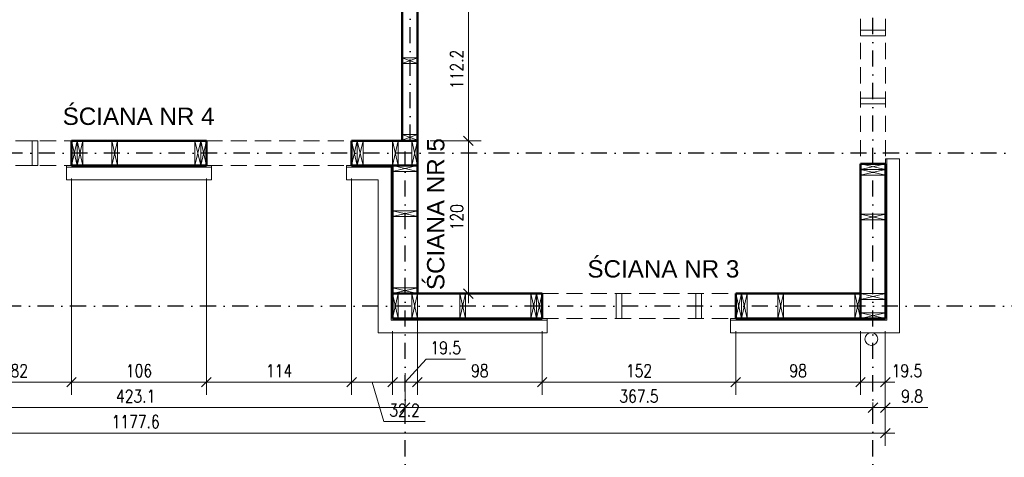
# Model space of a CAD drawing. Header units: inches. Extents: x 58893 to 70341, y -37691 to -31625.
# Tile 9 of 34: x 60986 to 61759, y -34759 to -34415. Entities that reach past the tile are written whole.
import ezdxf

# ---------------------------------------------------------------- set-up
doc = ezdxf.new("R2010")
doc.units = ezdxf.units.IN
doc.header["$MEASUREMENT"] = 0
doc.linetypes.add('DASHDOT', pattern=[25.4, 12.7, -6.35, 0, -6.35])
doc.linetypes.add('DASHED', pattern=[19.05, 12.7, -6.35])
for name, color, linetype, lineweight in [('Drewno', 2, 'Continuous', 20), ('Obrys', 4, 'Continuous', 20), ('Opisy', 4, 'Continuous', 20), ('Osie', 6, 'DASHDOT', 15), ('p--ściana szkielet', 3, 'Continuous', 0), ('WYMIARY', 6, 'Continuous', 15), ('Ściany nośne', 5, 'Continuous', 50), ('Ściany ocieplenie', 9, 'Continuous', 9)]:
    doc.layers.add(name, color=color, linetype=linetype, lineweight=lineweight)
doc.styles.add('1. Simplex', font='simplex.shx', dxfattribs={"width": 0.8})
doc.styles.add('Arial', font='arial.ttf')
doc.dimstyles.new('1_50', dxfattribs={"dimscale": 50, "dimtxt": 0.2, "dimasz": 0.15, "dimexe": 0.2, "dimexo": 0.2, "dimgap": 0.08, "dimtad": 1, "dimdec": 1, "dimzin": 9, "dimdsep": 46, "dimtxsty": '1. Simplex', "dimblk": 'OBLIQUE', "dimcen": 0.15, "dimdle": 0.15, "dimclrd": 256, "dimclre": 256, "dimclrt": 4, "dimadec": 1, "dimazin": 0, "dimtfac": 1, "dimtdec": 0, "dimtmove": 1, "dimatfit": 3, "dimfxl": 1, "dimlwd": -1, "dimlwe": -1, "dimarcsym": 0})

# ---------------------------------------------------------------- blocks, each defined once
blk = doc.blocks.new('_Oblique')
at = {"color": 0, "linetype": 'ByBlock', "lineweight": -2}
blk.add_line((-0.5, -0.5), (0.5, 0.5), dxfattribs=at)
blk = doc.blocks.new('*D79')
at = {"layer": 'Defpoints', "color": 0, "transparency": 16777216}
for p in [(61646.46, -34650.01), (61665.96, -34650.01), (61646.46, -34700.01)]:
    blk.add_point(p, dxfattribs=at)
at = {"layer": 'WYMIARY', "transparency": 16777216}
for p, q in [((61646.46, -34660.01), (61646.46, -34710.01)), ((61665.96, -34660.01), (61665.96, -34710.01)), ((61673.46, -34700.01), (61638.96, -34700.01))]:
    blk.add_line(p, q, dxfattribs=at)
at = {"layer": 'WYMIARY', "transparency": 16777216, "xscale": 7.5, "yscale": 7.5, "zscale": 7.5, "rotation": 180}
blk.add_blockref('_Oblique', (61646.46, -34700.01), dxfattribs=at)
at = {"layer": 'WYMIARY', "transparency": 16777216, "xscale": 7.5, "yscale": 7.5, "zscale": 7.5}
blk.add_blockref('_Oblique', (61665.96, -34700.01), dxfattribs=at)
at = {"layer": 'WYMIARY', "color": 4, "transparency": 16777216, "insert": (61682.96, -34691.01), "char_height": 10, "attachment_point": 5, "style": '1. Simplex'}
blk.add_mtext('19.5', dxfattribs=at)
blk = doc.blocks.new('*D82')
at = {"layer": 'Defpoints', "color": 0, "transparency": 16777216}
for p in [(60865.61, -34682.97), (61288.71, -34682.97), (61288.71, -34720.01)]:
    blk.add_point(p, dxfattribs=at)
at = {"layer": 'WYMIARY', "transparency": 16777216}
for p, q in [((60865.61, -34692.97), (60865.61, -34730.01)), ((61288.71, -34692.97), (61288.71, -34730.01)), ((60858.11, -34720.01), (61296.21, -34720.01))]:
    blk.add_line(p, q, dxfattribs=at)
at = {"layer": 'WYMIARY', "transparency": 16777216, "xscale": 7.5, "yscale": 7.5, "zscale": 7.5, "rotation": 180}
blk.add_blockref('_Oblique', (60865.61, -34720.01), dxfattribs=at)
at = {"layer": 'WYMIARY', "transparency": 16777216, "xscale": 7.5, "yscale": 7.5, "zscale": 7.5}
blk.add_blockref('_Oblique', (61288.71, -34720.01), dxfattribs=at)
at = {"layer": 'WYMIARY', "color": 4, "transparency": 16777216, "insert": (61077.16, -34711.01), "char_height": 10, "attachment_point": 5, "style": '1. Simplex'}
blk.add_mtext('423.1', dxfattribs=at)
blk = doc.blocks.new('*D83')
at = {"layer": 'Defpoints', "color": 0, "transparency": 16777216}
for p in [(61288.71, -34706.97), (61656.21, -34710.01), (61656.21, -34720.01)]:
    blk.add_point(p, dxfattribs=at)
at = {"layer": 'WYMIARY', "transparency": 16777216}
for p, q in [((61281.21, -34720.01), (61663.71, -34720.01)), ((61288.71, -34716.97), (61288.71, -34730.01)), ((61656.21, -34720.01), (61656.21, -34730.01))]:
    blk.add_line(p, q, dxfattribs=at)
at = {"layer": 'WYMIARY', "transparency": 16777216, "xscale": 7.5, "yscale": 7.5, "zscale": 7.5, "rotation": 180}
blk.add_blockref('_Oblique', (61288.71, -34720.01), dxfattribs=at)
at = {"layer": 'WYMIARY', "transparency": 16777216, "xscale": 7.5, "yscale": 7.5, "zscale": 7.5}
blk.add_blockref('_Oblique', (61656.21, -34720.01), dxfattribs=at)
at = {"layer": 'WYMIARY', "color": 4, "transparency": 16777216, "insert": (61472.46, -34711.01), "char_height": 10, "attachment_point": 5, "style": '1. Simplex'}
blk.add_mtext('367.5', dxfattribs=at)
blk = doc.blocks.new('*D84')
at = {"layer": 'Defpoints', "color": 0, "transparency": 16777216}
for p in [(61665.96, -34650.01), (61656.21, -34705.97), (61665.96, -34720.01)]:
    blk.add_point(p, dxfattribs=at)
at = {"layer": 'WYMIARY', "transparency": 16777216}
for p, q in [((61665.96, -34660.01), (61665.96, -34730.01)), ((61648.71, -34720.01), (61673.46, -34720.01)), ((61656.21, -34715.97), (61656.21, -34730.01)), ((61665.96, -34720.01), (61699.34, -34720.01))]:
    blk.add_line(p, q, dxfattribs=at)
at = {"layer": 'WYMIARY', "transparency": 16777216, "xscale": 7.5, "yscale": 7.5, "zscale": 7.5, "rotation": 180}
blk.add_blockref('_Oblique', (61656.21, -34720.01), dxfattribs=at)
at = {"layer": 'WYMIARY', "transparency": 16777216, "xscale": 7.5, "yscale": 7.5, "zscale": 7.5}
blk.add_blockref('_Oblique', (61665.96, -34720.01), dxfattribs=at)
at = {"layer": 'WYMIARY', "color": 4, "transparency": 16777216, "insert": (61686.96, -34711.01), "char_height": 10, "attachment_point": 5, "style": '1. Simplex'}
blk.add_mtext('9.8', dxfattribs=at)
blk = doc.blocks.new('*D85')
at = {"layer": 'Defpoints', "color": 0, "transparency": 16777216}
for p in [(60488.36, -34650.01), (61665.96, -34650.01), (60488.36, -34740.01)]:
    blk.add_point(p, dxfattribs=at)
at = {"layer": 'WYMIARY', "transparency": 16777216}
for p, q in [((60488.36, -34660.01), (60488.36, -34750.01)), ((61665.96, -34660.01), (61665.96, -34750.01)), ((61673.46, -34740.01), (60480.86, -34740.01))]:
    blk.add_line(p, q, dxfattribs=at)
at = {"layer": 'WYMIARY', "transparency": 16777216, "xscale": 7.5, "yscale": 7.5, "zscale": 7.5, "rotation": 180}
blk.add_blockref('_Oblique', (60488.36, -34740.01), dxfattribs=at)
at = {"layer": 'WYMIARY', "transparency": 16777216, "xscale": 7.5, "yscale": 7.5, "zscale": 7.5}
blk.add_blockref('_Oblique', (61665.96, -34740.01), dxfattribs=at)
at = {"layer": 'WYMIARY', "color": 4, "transparency": 16777216, "insert": (61077.16, -34731.01), "char_height": 10, "attachment_point": 5, "style": '1. Simplex'}
blk.add_mtext('1177.6', dxfattribs=at)
blk = doc.blocks.new('*D86')
at = {"layer": 'Defpoints', "color": 0, "transparency": 16777216}
for p in [(61548.47, -34650.01), (61646.46, -34650.01), (61548.47, -34700.01)]:
    blk.add_point(p, dxfattribs=at)
at = {"layer": 'WYMIARY', "transparency": 16777216}
for p, q in [((61548.47, -34660.01), (61548.47, -34710.01)), ((61646.46, -34660.01), (61646.46, -34710.01)), ((61653.96, -34700.01), (61540.97, -34700.01))]:
    blk.add_line(p, q, dxfattribs=at)
at = {"layer": 'WYMIARY', "transparency": 16777216, "xscale": 7.5, "yscale": 7.5, "zscale": 7.5, "rotation": 180}
blk.add_blockref('_Oblique', (61548.47, -34700.01), dxfattribs=at)
at = {"layer": 'WYMIARY', "transparency": 16777216, "xscale": 7.5, "yscale": 7.5, "zscale": 7.5}
blk.add_blockref('_Oblique', (61646.46, -34700.01), dxfattribs=at)
at = {"layer": 'WYMIARY', "color": 4, "transparency": 16777216, "insert": (61597.47, -34691.01), "char_height": 10, "attachment_point": 5, "style": '1. Simplex'}
blk.add_mtext('98', dxfattribs=at)
blk = doc.blocks.new('*D87')
at = {"layer": 'Defpoints', "color": 0, "transparency": 16777216}
for p in [(61396.47, -34650.01), (61548.47, -34650.01), (61396.47, -34700.01)]:
    blk.add_point(p, dxfattribs=at)
at = {"layer": 'WYMIARY', "transparency": 16777216}
for p, q in [((61396.47, -34660.01), (61396.47, -34710.01)), ((61548.47, -34660.01), (61548.47, -34710.01)), ((61555.97, -34700.01), (61388.97, -34700.01))]:
    blk.add_line(p, q, dxfattribs=at)
at = {"layer": 'WYMIARY', "transparency": 16777216, "xscale": 7.5, "yscale": 7.5, "zscale": 7.5, "rotation": 180}
blk.add_blockref('_Oblique', (61396.47, -34700.01), dxfattribs=at)
at = {"layer": 'WYMIARY', "transparency": 16777216, "xscale": 7.5, "yscale": 7.5, "zscale": 7.5}
blk.add_blockref('_Oblique', (61548.47, -34700.01), dxfattribs=at)
at = {"layer": 'WYMIARY', "color": 4, "transparency": 16777216, "insert": (61472.47, -34691.01), "char_height": 10, "attachment_point": 5, "style": '1. Simplex'}
blk.add_mtext('152', dxfattribs=at)
blk = doc.blocks.new('*D88')
at = {"layer": 'Defpoints', "color": 0, "transparency": 16777216}
for p in [(61298.46, -34630.51), (61396.47, -34650.01), (61298.46, -34700.01)]:
    blk.add_point(p, dxfattribs=at)
at = {"layer": 'WYMIARY', "transparency": 16777216}
for p, q in [((61298.46, -34640.51), (61298.46, -34710.01)), ((61396.47, -34660.01), (61396.47, -34710.01)), ((61403.97, -34700.01), (61290.96, -34700.01))]:
    blk.add_line(p, q, dxfattribs=at)
at = {"layer": 'WYMIARY', "transparency": 16777216, "xscale": 7.5, "yscale": 7.5, "zscale": 7.5, "rotation": 180}
blk.add_blockref('_Oblique', (61298.46, -34700.01), dxfattribs=at)
at = {"layer": 'WYMIARY', "transparency": 16777216, "xscale": 7.5, "yscale": 7.5, "zscale": 7.5}
blk.add_blockref('_Oblique', (61396.47, -34700.01), dxfattribs=at)
at = {"layer": 'WYMIARY', "color": 4, "transparency": 16777216, "insert": (61347.47, -34691.01), "char_height": 10, "attachment_point": 5, "style": '1. Simplex'}
blk.add_mtext('98', dxfattribs=at)
blk = doc.blocks.new('*D89')
at = {"layer": 'Defpoints', "color": 0, "transparency": 16777216}
for p in [(61298.46, -34630.51), (61278.96, -34650.01), (61278.96, -34700.01)]:
    blk.add_point(p, dxfattribs=at)
at = {"layer": 'WYMIARY', "transparency": 16777216}
for p, q in [((61298.46, -34640.51), (61298.46, -34710.01)), ((61278.96, -34660.01), (61278.96, -34710.01)), ((61305.31, -34682.01), (61288.71, -34700.01)), ((61336.17, -34682.01), (61305.31, -34682.01)), ((61305.96, -34700.01), (61271.46, -34700.01))]:
    blk.add_line(p, q, dxfattribs=at)
at = {"layer": 'WYMIARY', "transparency": 16777216, "xscale": 7.5, "yscale": 7.5, "zscale": 7.5, "rotation": 180}
blk.add_blockref('_Oblique', (61278.96, -34700.01), dxfattribs=at)
at = {"layer": 'WYMIARY', "transparency": 16777216, "xscale": 7.5, "yscale": 7.5, "zscale": 7.5}
blk.add_blockref('_Oblique', (61298.46, -34700.01), dxfattribs=at)
at = {"layer": 'WYMIARY', "color": 4, "transparency": 16777216, "insert": (61320.74, -34673.01), "char_height": 10, "attachment_point": 5, "style": '1. Simplex'}
blk.add_mtext('19.5', dxfattribs=at)
blk = doc.blocks.new('*D90')
at = {"layer": 'Defpoints', "color": 0, "transparency": 16777216}
for p in [(61246.76, -34530.01), (61278.96, -34650.01), (61246.76, -34700.01)]:
    blk.add_point(p, dxfattribs=at)
at = {"layer": 'WYMIARY', "transparency": 16777216}
for p, q in [((61246.76, -34540.01), (61246.76, -34710.01)), ((61278.96, -34660.01), (61278.96, -34710.01)), ((61286.46, -34700.01), (61239.26, -34700.01)), ((61272.16, -34731.01), (61262.86, -34700.01)), ((61304.54, -34731.01), (61272.16, -34731.01))]:
    blk.add_line(p, q, dxfattribs=at)
at = {"layer": 'WYMIARY', "transparency": 16777216, "xscale": 7.5, "yscale": 7.5, "zscale": 7.5, "rotation": 180}
blk.add_blockref('_Oblique', (61246.76, -34700.01), dxfattribs=at)
at = {"layer": 'WYMIARY', "transparency": 16777216, "xscale": 7.5, "yscale": 7.5, "zscale": 7.5}
blk.add_blockref('_Oblique', (61278.96, -34700.01), dxfattribs=at)
at = {"layer": 'WYMIARY', "color": 4, "transparency": 16777216, "insert": (61288.35, -34722.01), "char_height": 10, "attachment_point": 5, "style": '1. Simplex'}
blk.add_mtext('32.2', dxfattribs=at)
blk = doc.blocks.new('*D91')
at = {"layer": 'Defpoints', "color": 0, "transparency": 16777216}
for p in [(61132.76, -34530.01), (61246.76, -34530.01), (61132.76, -34700.01)]:
    blk.add_point(p, dxfattribs=at)
at = {"layer": 'WYMIARY', "transparency": 16777216}
for p, q in [((61132.76, -34540.01), (61132.76, -34710.01)), ((61246.76, -34540.01), (61246.76, -34710.01)), ((61254.26, -34700.01), (61125.26, -34700.01))]:
    blk.add_line(p, q, dxfattribs=at)
at = {"layer": 'WYMIARY', "transparency": 16777216, "xscale": 7.5, "yscale": 7.5, "zscale": 7.5, "rotation": 180}
blk.add_blockref('_Oblique', (61132.76, -34700.01), dxfattribs=at)
at = {"layer": 'WYMIARY', "transparency": 16777216, "xscale": 7.5, "yscale": 7.5, "zscale": 7.5}
blk.add_blockref('_Oblique', (61246.76, -34700.01), dxfattribs=at)
at = {"layer": 'WYMIARY', "color": 4, "transparency": 16777216, "insert": (61189.76, -34691.01), "char_height": 10, "attachment_point": 5, "style": '1. Simplex'}
blk.add_mtext('114', dxfattribs=at)
blk = doc.blocks.new('*D92')
at = {"layer": 'Defpoints', "color": 0, "transparency": 16777216}
for p in [(61026.76, -34530.01), (61132.76, -34530.01), (61026.76, -34700.01)]:
    blk.add_point(p, dxfattribs=at)
at = {"layer": 'WYMIARY', "transparency": 16777216}
for p, q in [((61026.76, -34540.01), (61026.76, -34710.01)), ((61132.76, -34540.01), (61132.76, -34710.01)), ((61140.26, -34700.01), (61019.26, -34700.01))]:
    blk.add_line(p, q, dxfattribs=at)
at = {"layer": 'WYMIARY', "transparency": 16777216, "xscale": 7.5, "yscale": 7.5, "zscale": 7.5, "rotation": 180}
blk.add_blockref('_Oblique', (61026.76, -34700.01), dxfattribs=at)
at = {"layer": 'WYMIARY', "transparency": 16777216, "xscale": 7.5, "yscale": 7.5, "zscale": 7.5}
blk.add_blockref('_Oblique', (61132.76, -34700.01), dxfattribs=at)
at = {"layer": 'WYMIARY', "color": 4, "transparency": 16777216, "insert": (61079.76, -34691.01), "char_height": 10, "attachment_point": 5, "style": '1. Simplex'}
blk.add_mtext('106', dxfattribs=at)
blk = doc.blocks.new('*D93')
at = {"layer": 'Defpoints', "color": 0, "transparency": 16777216}
for p in [(60944.76, -34530.01), (61026.76, -34530.01), (60944.76, -34700.01)]:
    blk.add_point(p, dxfattribs=at)
at = {"layer": 'WYMIARY', "transparency": 16777216}
for p, q in [((60944.76, -34540.01), (60944.76, -34710.01)), ((61026.76, -34540.01), (61026.76, -34710.01)), ((61034.26, -34700.01), (60937.26, -34700.01))]:
    blk.add_line(p, q, dxfattribs=at)
at = {"layer": 'WYMIARY', "transparency": 16777216, "xscale": 7.5, "yscale": 7.5, "zscale": 7.5, "rotation": 180}
blk.add_blockref('_Oblique', (60944.76, -34700.01), dxfattribs=at)
at = {"layer": 'WYMIARY', "transparency": 16777216, "xscale": 7.5, "yscale": 7.5, "zscale": 7.5}
blk.add_blockref('_Oblique', (61026.76, -34700.01), dxfattribs=at)
at = {"layer": 'WYMIARY', "color": 4, "transparency": 16777216, "insert": (60985.76, -34691.01), "char_height": 10, "attachment_point": 5, "style": '1. Simplex'}
blk.add_mtext('82', dxfattribs=at)
blk = doc.blocks.new('*D101')
at = {"layer": 'Defpoints', "color": 0, "transparency": 16777216}
for p in [(61298.46, -34510.51), (61338.46, -34510.51), (61338.22, -34630.51)]:
    blk.add_point(p, dxfattribs=at)
at = {"layer": 'WYMIARY', "transparency": 16777216}
for p, q in [((61338.46, -34638.01), (61338.46, -34503.01)), ((61308.46, -34510.51), (61348.46, -34510.51)), ((61348.22, -34630.51), (61348.46, -34630.51))]:
    blk.add_line(p, q, dxfattribs=at)
at = {"layer": 'WYMIARY', "transparency": 16777216, "xscale": 7.5, "yscale": 7.5, "zscale": 7.5}
for p, rotation in [((61338.46, -34510.51), 90), ((61338.46, -34630.51), 270)]:
    blk.add_blockref('_Oblique', p, dxfattribs=dict(at, rotation=rotation))
at = {"layer": 'WYMIARY', "color": 4, "transparency": 16777216, "insert": (61329.46, -34570.51), "char_height": 10, "attachment_point": 5, "rotation": 90, "style": '1. Simplex'}
blk.add_mtext('120', dxfattribs=at)
blk = doc.blocks.new('*D102')
at = {"layer": 'Defpoints', "color": 0, "transparency": 16777216}
for p in [(61298.46, -34398.36), (61338.46, -34398.36), (61299.57, -34510.51)]:
    blk.add_point(p, dxfattribs=at)
at = {"layer": 'WYMIARY', "transparency": 16777216}
for p, q in [((61338.46, -34518.01), (61338.46, -34390.86)), ((61308.46, -34398.36), (61348.46, -34398.36)), ((61309.57, -34510.51), (61348.46, -34510.51))]:
    blk.add_line(p, q, dxfattribs=at)
at = {"layer": 'WYMIARY', "transparency": 16777216, "xscale": 7.5, "yscale": 7.5, "zscale": 7.5}
for p, rotation in [((61338.46, -34398.36), 90), ((61338.46, -34510.51), 270)]:
    blk.add_blockref('_Oblique', p, dxfattribs=dict(at, rotation=rotation))
at = {"layer": 'WYMIARY', "color": 4, "transparency": 16777216, "insert": (61329.46, -34454.44), "char_height": 10, "attachment_point": 5, "rotation": 90, "style": '1. Simplex'}
blk.add_mtext('112.2', dxfattribs=at)

msp = doc.modelspace()

# ---------------------------------------------------------------- linework, layer by layer
at = {"layer": 'Drewno'}
for p, q in [((61298.464, -34449.862), (61286.464, -34445.362)), ((61298.464, -34445.362), (61286.464, -34449.862)), ((61026.764, -34510.512), (61031.264, -34530.012)), ((61031.264, -34510.512), (61026.764, -34530.012)), ((61031.264, -34510.512), (61035.764, -34530.012)), ((61035.764, -34510.512), (61031.264, -34530.012)), ((61058.364, -34510.512), (61062.864, -34530.012)), ((61062.864, -34510.512), (61058.364, -34530.012)), ((61123.764, -34510.512), (61128.264, -34530.012)), ((61128.264, -34510.512), (61123.764, -34530.012)), ((61128.264, -34510.512), (61132.764, -34530.012)), ((61132.764, -34510.512), (61128.264, -34530.012)), ((61246.764, -34510.512), (61251.264, -34530.012)), ((61251.264, -34510.512), (61246.764, -34530.012)), ((61251.264, -34510.512), (61255.764, -34530.012)), ((61255.764, -34510.512), (61251.264, -34530.012)), ((61278.964, -34510.512), (61283.464, -34530.012)), ((61283.464, -34510.512), (61278.964, -34530.012)), ((61298.464, -34510.012), (61286.464, -34505.512)), ((61298.464, -34505.512), (61286.464, -34510.012)), ((61293.964, -34510.512), (61298.464, -34530.012)), ((61298.464, -34510.512), (61293.964, -34530.012)), ((61278.964, -34534.512), (61298.464, -34530.012)), ((61278.964, -34530.012), (61298.464, -34534.512)), ((61665.964, -34533.062), (61646.464, -34528.562)), ((61665.964, -34528.562), (61646.464, -34533.062)), ((61665.964, -34537.562), (61646.464, -34533.062)), ((61665.964, -34533.062), (61646.464, -34537.562)), ((61278.964, -34570.062), (61298.464, -34565.562)), ((61278.964, -34565.562), (61298.464, -34570.062)), ((61665.964, -34572.562), (61646.464, -34568.062)), ((61665.964, -34568.062), (61646.464, -34572.562)), ((61278.964, -34630.512), (61298.464, -34626.012)), ((61278.964, -34626.012), (61298.464, -34630.512)), ((61283.464, -34630.512), (61278.964, -34650.012)), ((61278.964, -34630.512), (61283.464, -34650.012)), ((61298.464, -34630.512), (61293.964, -34650.012)), ((61293.964, -34630.512), (61298.464, -34650.012)), ((61336.214, -34630.512), (61331.714, -34650.012)), ((61331.714, -34630.512), (61336.214, -34650.012)), ((61391.968, -34630.512), (61387.468, -34650.012)), ((61387.468, -34630.512), (61391.968, -34650.012)), ((61396.468, -34630.512), (61391.968, -34650.012)), ((61391.968, -34630.512), (61396.468, -34650.012)), ((61552.968, -34630.512), (61548.468, -34650.012)), ((61548.468, -34630.512), (61552.968, -34650.012)), ((61557.468, -34630.512), (61552.968, -34650.012)), ((61552.968, -34630.512), (61557.468, -34650.012)), ((61586.014, -34630.512), (61581.514, -34650.012)), ((61581.514, -34630.512), (61586.014, -34650.012)), ((61646.464, -34630.512), (61641.964, -34650.012)), ((61641.964, -34630.512), (61646.464, -34650.012)), ((61646.464, -34635.012), (61665.964, -34630.512)), ((61646.464, -34630.512), (61665.964, -34635.012)), ((61646.464, -34645.512), (61665.964, -34650.012)), ((61646.464, -34650.012), (61665.964, -34645.512))]:
    msp.add_line(p, q, dxfattribs=at)
at = {"layer": 'Drewno', "color": 9}
for points in [[(61665.964, -34423.562), (61646.464, -34423.562), (61646.464, -34428.062), (61665.964, -34428.062)], [(61665.964, -34477.062), (61646.464, -34477.062), (61646.464, -34481.562), (61665.964, -34481.562)], [(61000.364, -34510.512), (61000.364, -34530.012), (60995.864, -34530.012), (60995.864, -34510.512)], [(61454.514, -34630.512), (61454.514, -34650.012), (61459.014, -34650.012), (61459.014, -34630.512)], [(61517.014, -34630.512), (61517.014, -34650.012), (61521.514, -34650.012), (61521.514, -34630.512)]]:
    msp.add_lwpolyline(points, close=True, dxfattribs=at)
at = {"layer": 'Drewno'}
for points in [[(61298.464, -34445.362), (61286.464, -34445.362), (61286.464, -34449.862), (61298.464, -34449.862)], [(61031.264, -34510.512), (61031.264, -34530.012), (61026.764, -34530.012), (61026.764, -34510.512)], [(61035.764, -34510.512), (61035.764, -34530.012), (61031.264, -34530.012), (61031.264, -34510.512)], [(61062.864, -34510.512), (61062.864, -34530.012), (61058.364, -34530.012), (61058.364, -34510.512)], [(61128.264, -34510.512), (61128.264, -34530.012), (61123.764, -34530.012), (61123.764, -34510.512)], [(61132.764, -34510.512), (61132.764, -34530.012), (61128.264, -34530.012), (61128.264, -34510.512)], [(61251.264, -34510.512), (61251.264, -34530.012), (61246.764, -34530.012), (61246.764, -34510.512)], [(61255.764, -34510.512), (61255.764, -34530.012), (61251.264, -34530.012), (61251.264, -34510.512)], [(61283.464, -34510.512), (61283.464, -34530.012), (61278.964, -34530.012), (61278.964, -34510.512)], [(61298.464, -34505.512), (61286.464, -34505.512), (61286.464, -34510.012), (61298.464, -34510.012)], [(61298.464, -34510.512), (61298.464, -34530.012), (61293.964, -34530.012), (61293.964, -34510.512)], [(61278.964, -34530.012), (61298.464, -34530.012), (61298.464, -34534.512), (61278.964, -34534.512)], [(61665.964, -34528.562), (61646.464, -34528.562), (61646.464, -34533.062), (61665.964, -34533.062)], [(61665.964, -34533.062), (61646.464, -34533.062), (61646.464, -34537.562), (61665.964, -34537.562)], [(61278.964, -34565.562), (61298.464, -34565.562), (61298.464, -34570.062), (61278.964, -34570.062)], [(61665.964, -34568.062), (61646.464, -34568.062), (61646.464, -34572.562), (61665.964, -34572.562)], [(61278.964, -34626.012), (61298.464, -34626.012), (61298.464, -34630.512), (61278.964, -34630.512)], [(61278.964, -34630.512), (61278.964, -34650.012), (61283.464, -34650.012), (61283.464, -34630.512)], [(61293.964, -34630.512), (61293.964, -34650.012), (61298.464, -34650.012), (61298.464, -34630.512)], [(61331.714, -34630.512), (61331.714, -34650.012), (61336.214, -34650.012), (61336.214, -34630.512)], [(61387.468, -34630.512), (61387.468, -34650.012), (61391.968, -34650.012), (61391.968, -34630.512)], [(61391.968, -34630.512), (61391.968, -34650.012), (61396.468, -34650.012), (61396.468, -34630.512)], [(61548.468, -34630.512), (61548.468, -34650.012), (61552.968, -34650.012), (61552.968, -34630.512)], [(61552.968, -34630.512), (61552.968, -34650.012), (61557.468, -34650.012), (61557.468, -34630.512)], [(61581.514, -34630.512), (61581.514, -34650.012), (61586.014, -34650.012), (61586.014, -34630.512)], [(61641.964, -34630.512), (61641.964, -34650.012), (61646.464, -34650.012), (61646.464, -34630.512)], [(61646.464, -34630.512), (61665.964, -34630.512), (61665.964, -34635.012), (61646.464, -34635.012)], [(61646.464, -34650.012), (61665.964, -34650.012), (61665.964, -34645.512), (61646.464, -34645.512)]]:
    msp.add_lwpolyline(points, close=True, dxfattribs=at)
at = {"layer": 'Obrys', "linetype": 'DASHED', "lineweight": 5}
for p, q in [((61646.464, -34376.562), (61646.464, -34528.562)), ((61665.964, -34376.562), (61665.964, -34528.562)), ((60944.764, -34510.512), (61026.764, -34510.512)), ((61132.764, -34510.512), (61246.764, -34510.512)), ((60944.764, -34530.012), (61026.764, -34530.012)), ((61132.764, -34530.012), (61246.764, -34530.012)), ((61396.468, -34630.512), (61548.468, -34630.512)), ((61396.468, -34650.012), (61548.468, -34650.012))]:
    msp.add_line(p, q, dxfattribs=at)
at = {"layer": 'Osie', "lineweight": -3}
for p, q in [((61292.714, -34510.512), (61292.714, -33874.208)), ((61656.214, -34783.815), (61656.214, -33874.208)), ((61778.786, -34520.262), (60379.649, -34520.262)), ((61288.714, -34783.815), (61288.714, -34519.012)), ((61777.792, -34640.257), (60378.656, -34640.257))]:
    msp.add_line(p, q, dxfattribs=at)
at = {"layer": 'p--ściana szkielet', "ltscale": 35}
msp.add_line((61396.468, -34630.512), (61278.964, -34630.512), dxfattribs=at)
at = {"layer": 'Ściany nośne', "color": 4, "ltscale": 35}
for p, q in [((61286.464, -34510.512), (61286.464, -34398.362)), ((61298.464, -34630.512), (61298.464, -34398.362)), ((61026.764, -34510.512), (61132.764, -34510.512)), ((61246.764, -34510.512), (61298.464, -34510.512)), ((61026.764, -34530.012), (61132.764, -34530.012)), ((61246.764, -34530.012), (61298.464, -34530.012)), ((61278.964, -34650.012), (61278.964, -34530.012)), ((61646.464, -34630.512), (61646.464, -34528.562)), ((61646.464, -34650.012), (61646.464, -34528.562)), ((61665.964, -34650.012), (61665.964, -34528.562)), ((61396.468, -34630.512), (61278.964, -34630.512)), ((61646.464, -34630.512), (61548.468, -34630.512)), ((61646.464, -34630.512), (61548.468, -34630.512)), ((61396.468, -34650.012), (61278.964, -34650.012)), ((61665.964, -34650.012), (61548.468, -34650.012))]:
    msp.add_line(p, q, dxfattribs=at)
for points in [[(61026.764, -34510.512), (61026.764, -34530.012)], [(61132.764, -34510.512), (61132.764, -34530.014), (61132.771, -34530.014)], [(61246.764, -34510.512), (61246.764, -34530.012)], [(61665.964, -34528.562), (61646.464, -34528.562)], [(61396.468, -34630.512), (61396.468, -34650.012)], [(61548.468, -34630.512), (61548.468, -34650.012)], [(61548.468, -34630.512), (61548.468, -34650.012)]]:
    msp.add_lwpolyline(points, dxfattribs=at)
at = {"layer": 'Ściany ocieplenie', "ltscale": 35}
for p, q in [((61667.164, -34651.212), (61667.164, -34524.562)), ((61677.164, -34661.212), (61677.164, -34524.562)), ((61022.764, -34531.212), (61136.764, -34531.212)), ((61242.764, -34531.212), (61277.764, -34531.212)), ((61277.764, -34651.212), (61277.764, -34531.212)), ((61022.764, -34541.212), (61136.764, -34541.212)), ((61242.764, -34541.212), (61267.764, -34541.212)), ((61267.764, -34661.212), (61267.764, -34541.212)), ((61400.468, -34651.212), (61277.764, -34651.212)), ((61667.164, -34651.212), (61544.468, -34651.212)), ((61400.468, -34661.212), (61267.764, -34661.212)), ((61677.164, -34661.212), (61544.468, -34661.212))]:
    msp.add_line(p, q, dxfattribs=at)
for points in [[(61677.164, -34524.562), (61665.964, -34524.562), (61665.964, -34528.562)], [(61026.764, -34530.012), (61026.764, -34530.014), (61022.764, -34530.014), (61022.764, -34541.212)], [(61132.771, -34530.014), (61136.764, -34530.014), (61136.764, -34541.212)], [(61246.764, -34530.012), (61246.764, -34530.014), (61242.764, -34530.014), (61242.764, -34541.212)], [(61396.468, -34650.012), (61396.468, -34650.014), (61400.468, -34650.014), (61400.468, -34661.212)], [(61548.468, -34650.012), (61548.468, -34650.014), (61544.468, -34650.014), (61544.468, -34661.212)]]:
    msp.add_lwpolyline(points, dxfattribs=at)
msp.add_circle((61654.964, -34666.212), 5, dxfattribs=at)

# ---------------------------------------------------------------- texts
at = {"layer": 'Opisy', "color": 7, "lineweight": 0, "char_height": 13.6, "width": 172.96324, "attachment_point": 5, "style": 'Arial'}
for s, insert in [('ŚCIANA NR 4', (61079.482, -34491.371)), ('ŚCIANA NR 3', (61491.624, -34611.146))]:
    msp.add_mtext(s, dxfattribs=dict(at, insert=insert))
at = {"layer": 'Opisy', "color": 7, "lineweight": 0, "insert": (61312.908, -34568.084), "char_height": 13.6, "width": 172.96324, "attachment_point": 5, "rotation": 90, "style": 'Arial'}
msp.add_mtext('ŚCIANA NR 5', dxfattribs=at)

# ---------------------------------------------------------------- dimensions: what is measured, and where the dimension line sits
at = {"layer": 'WYMIARY'}
for base, p1, p2, picture, middle in [((61338.463851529, -34398.362085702), (61299.569851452, -34510.512085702), (61298.463851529, -34398.362085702), '*D102', (61329.463851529, -34454.437085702)), ((61338.464, -34510.512), (61338.216, -34630.512), (61298.464, -34510.512), '*D101', (61329.464, -34570.512))]:
    dim = msp.add_linear_dim(base=base, p1=p1, p2=p2, angle=90, dimstyle='1_50', dxfattribs=at)
    dim.commit()
    dim.dimension.update_dxf_attribs({"geometry": picture, "text_midpoint": middle})
for base, p1, p2, picture, middle in [((60944.764, -34700.012), (61026.764, -34530.012), (60944.764, -34530.012), '*D93', (60985.764, -34691.012)), ((61026.764, -34700.012), (61132.764, -34530.012), (61026.764, -34530.012), '*D92', (61079.764, -34691.012)), ((61132.764, -34700.012), (61246.764, -34530.012), (61132.764, -34530.012), '*D91', (61189.764, -34691.012)), ((61246.764, -34700.012), (61278.964, -34650.012), (61246.764, -34530.012), '*D90', (61276.164, -34722.012)), ((61298.464, -34700.012), (61396.468, -34650.012), (61298.464, -34630.512), '*D88', (61347.466, -34691.012)), ((60488.364, -34740.012), (61665.964, -34650.012), (60488.364, -34650.012), '*D85', (61077.164, -34731.012)), ((61396.468, -34700.012), (61548.468, -34650.012), (61396.468, -34650.012), '*D87', (61472.468, -34691.012)), ((61548.468, -34700.012), (61646.464, -34650.012), (61548.468, -34650.012), '*D86', (61597.466, -34691.012)), ((61288.714, -34720.012), (60865.614, -34682.974), (61288.714, -34682.974), '*D82', (61077.164, -34711.012)), ((61656.214, -34720.012), (61288.714, -34706.974), (61656.214, -34710.012), '*D83', (61472.464, -34711.012))]:
    dim = msp.add_linear_dim(base=base, p1=p1, p2=p2, dimstyle='1_50', dxfattribs=at)
    dim.commit()
    dim.dimension.update_dxf_attribs({"geometry": picture, "text_midpoint": middle})
for base, p1, p2, picture, middle in [((61278.964, -34700.012), (61298.464, -34630.512), (61278.964, -34650.012), '*D89', (61309.314, -34682.012)), ((61665.963851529, -34720.012085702), (61656.213851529, -34705.974387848), (61665.963851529, -34650.012085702), '*D84', (61686.963851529, -34720.012085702))]:
    dim = msp.add_linear_dim(base=base, p1=p1, p2=p2, dimstyle='1_50', dxfattribs=at)
    dim.commit()
    dim.dimension.update_dxf_attribs({"geometry": picture, "text_midpoint": middle, "dimtype": 160})
dim = msp.add_linear_dim(base=(61646.464, -34700.012), p1=(61665.964, -34650.012), p2=(61646.464, -34650.012), angle=180, dimstyle='1_50', dxfattribs=at)
dim.commit()
dim.dimension.update_dxf_attribs({"geometry": '*D79', "text_midpoint": (61682.964, -34700.012), "dimtype": 160})

doc.saveas('drawing.dxf')
